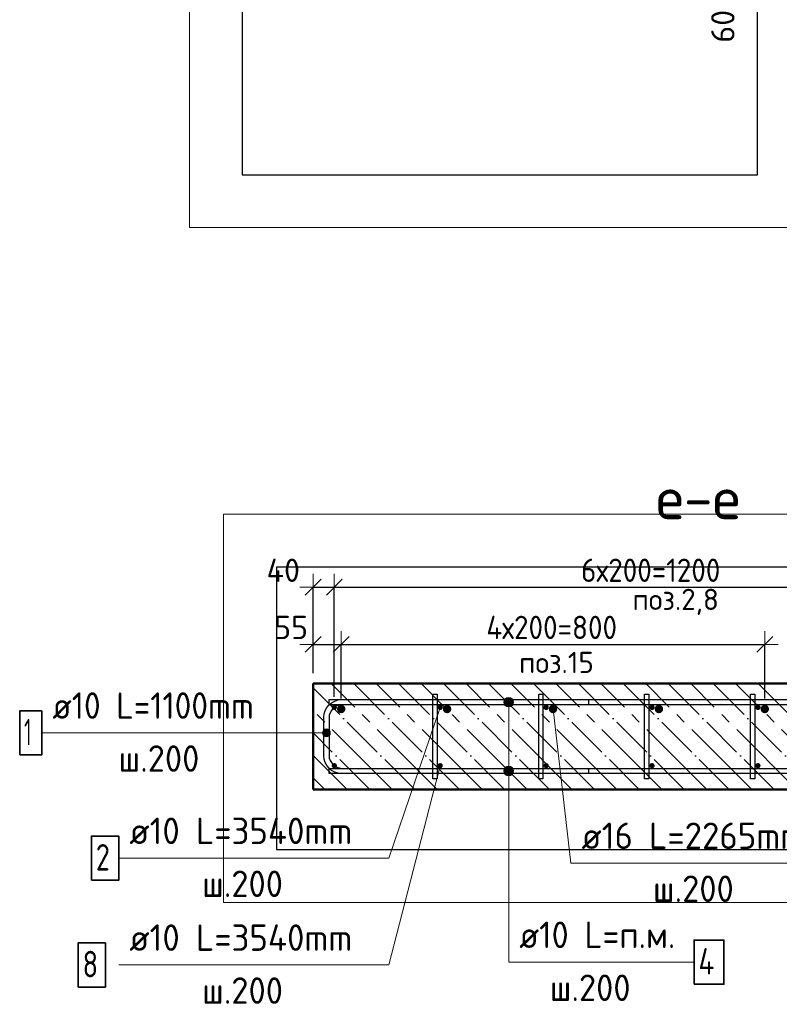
# Model space of a CAD drawing. Header units: millimetres. Extents: x -19950 to 69837, y -2757 to 40090.
# Tile 30 of 136: x -7093 to -5659, y 4881 to 6740. Entities that reach past the tile are written whole.
import ezdxf

# ---------------------------------------------------------------- set-up
doc = ezdxf.new("R2010")
doc.units = ezdxf.units.MM
doc.header["$PDMODE"] = 65
doc.linetypes.add('______11', pattern=[100, 80, -10, 0, -10])
doc.linetypes.add('______5', pattern=[220, 160, -20, 20, -20])
for name, color, linetype, lineweight in [('Standard', 7, 'Continuous', 25), ('Арм.стержн. Арматура края', 96, 'Continuous', 35), ('Арм.стержн. вертикальными 1', 22, 'Continuous', 35), ('Арм.стержн.горизонт. 1', 180, 'Continuous', 35), ('Размерная линия_ общее', 7, 'Continuous', 13)]:
    doc.layers.add(name, color=color, linetype=linetype, lineweight=lineweight)
doc.layers.add('Арм.стержн. вертикальными 2', color=7, linetype='Continuous', lineweight=35, true_color=0x006e00)
doc.layers.add('Арм.стержн.Стяжки', color=7, linetype='Continuous', lineweight=35, true_color=0x501e0f)
doc.styles.add('ISOCPEUR', font='ISOCPEUR')
doc.dimstyles.new('DIMSTYLE_5', dxfattribs={"dimtxt": 44, "dimasz": 50, "dimexe": 0, "dimexo": 0, "dimgap": 22, "dimtad": 2, "dimdec": 0, "dimrnd": 5, "dimzin": 12, "dimdsep": 46, "dimtxsty": 'ISOCPEUR', "dimblk1": 'ALL_ML_STRICH', "dimblk2": 'ALL_ML_STRICH', "dimsah": 1, "dimcen": 0, "dimclrd": 7, "dimclre": 256, "dimclrt": 7, "dimadec": 0, "dimazin": 0, "dimtfac": 1, "dimtdec": 0, "dimtix": 1, "dimtmove": 2, "dimatfit": 3, "dimfxl": 0, "dimtvp": 1.2, "dimtzin": 0, "dimlwd": 0, "dimlwe": -3, "dimarcsym": 0})
doc.dimstyles.new('DIMSTYLE_7', dxfattribs={"dimtxt": 44, "dimasz": 50, "dimexe": 0, "dimexo": 0, "dimgap": 22, "dimtad": 2, "dimdec": 0, "dimrnd": 5, "dimzin": 12, "dimdsep": 46, "dimtxsty": 'ISOCPEUR', "dimblk1": 'ALL_ML_STRICH', "dimblk2": 'ALL_ML_STRICH', "dimsah": 1, "dimcen": 0, "dimclrd": 7, "dimclre": 256, "dimclrt": 7, "dimadec": 0, "dimazin": 0, "dimtfac": 1, "dimtdec": 0, "dimtix": 1, "dimtmove": 2, "dimatfit": 3, "dimfxl": 0, "dimtzin": 0, "dimlwd": 0, "dimlwe": -3, "dimarcsym": 0})

# ---------------------------------------------------------------- blocks, each defined once
blk = doc.blocks.new('ALL_ML_STRICH')
at = {"color": 0, "linetype": 'ByBlock', "lineweight": -2}
for p, q in [((0, -0.5), (0, 0.5)), ((-1, 0), (0.5, 0)), ((-0.3, -0.3), (0.3, 0.3))]:
    blk.add_line(p, q, dxfattribs=at)
blk = doc.blocks.new('*D71')
at = {"layer": 'DEFPOINTS', "color": 7, "linetype": 'Continuous', "lineweight": 13, "transparency": 33554687}
for p in [(-6538.9, 5668.5), (-6538.9, 5486.5), (-6498.9, 5441.5)]:
    blk.add_point(p, dxfattribs=at)
at = {"layer": 'Размерная линия_ общее', "color": 253, "linetype": 'Continuous', "lineweight": -2, "true_color": 0xa0a0a0, "transparency": 33554687}
for p, q in [((-6538.9, 5506.5), (-6538.9, 5668.5)), ((-6498.9, 5461.5), (-6498.9, 5668.5))]:
    blk.add_line(p, q, dxfattribs=at)
at = {"layer": 'Размерная линия_ общее', "color": 7, "linetype": 'Continuous', "lineweight": -2, "transparency": 33554687}
blk.add_line((-6538.9, 5668.5), (-6498.9, 5668.5), dxfattribs=at)
at = {"layer": 'Размерная линия_ общее', "color": 7, "linetype": 'Continuous', "lineweight": 13, "transparency": 33554687, "xscale": 50, "yscale": 50, "zscale": 50, "rotation": 180}
blk.add_blockref('ALL_ML_STRICH', (-6538.9, 5668.5), dxfattribs=at)
at = {"layer": 'Размерная линия_ общее', "color": 7, "linetype": 'Continuous', "lineweight": 13, "transparency": 33554687, "xscale": 50, "yscale": 50, "zscale": 50}
blk.add_blockref('ALL_ML_STRICH', (-6498.9, 5668.5), dxfattribs=at)
at = {"layer": 'Размерная линия_ общее', "color": 7, "linetype": 'Continuous', "lineweight": 13, "transparency": 33554687, "insert": (-6595.3, 5700.5), "char_height": 44, "width": 88, "attachment_point": 5, "style": 'ISOCPEUR'}
blk.add_mtext('\\A1;{40}', dxfattribs=at)
blk = doc.blocks.new('*D72')
at = {"layer": 'DEFPOINTS', "color": 7, "linetype": 'Continuous', "lineweight": 13, "transparency": 33554687}
for p in [(-6498.9, 5668.5), (-6498.9, 5441.5), (-5298.9, 5441.5)]:
    blk.add_point(p, dxfattribs=at)
at = {"layer": 'Размерная линия_ общее', "color": 253, "linetype": 'Continuous', "lineweight": -2, "true_color": 0xa0a0a0, "transparency": 33554687}
for p, q in [((-6498.9, 5461.5), (-6498.9, 5668.5)), ((-5298.9, 5461.5), (-5298.9, 5668.5))]:
    blk.add_line(p, q, dxfattribs=at)
at = {"layer": 'Размерная линия_ общее', "color": 7, "linetype": 'Continuous', "lineweight": -2, "transparency": 33554687}
blk.add_line((-6498.9, 5668.5), (-5298.9, 5668.5), dxfattribs=at)
at = {"layer": 'Размерная линия_ общее', "color": 7, "linetype": 'Continuous', "lineweight": 13, "transparency": 33554687, "xscale": 50, "yscale": 50, "zscale": 50, "rotation": 180}
blk.add_blockref('ALL_ML_STRICH', (-6498.9, 5668.5), dxfattribs=at)
at = {"layer": 'Размерная линия_ общее', "color": 7, "linetype": 'Continuous', "lineweight": 13, "transparency": 33554687, "xscale": 50, "yscale": 50, "zscale": 50}
blk.add_blockref('ALL_ML_STRICH', (-5298.9, 5668.5), dxfattribs=at)
at = {"layer": 'Размерная линия_ общее', "color": 7, "linetype": 'Continuous', "lineweight": 13, "transparency": 33554687, "insert": (-6032.9, 5722.5), "char_height": 44, "width": 2.2, "attachment_point": 1, "line_spacing_factor": 0.60241, "style": 'ISOCPEUR'}
blk.add_mtext('\\W0.91;6х200=1200', dxfattribs=at)
blk = doc.blocks.new('*D251')
at = {"layer": 'DEFPOINTS', "color": 7, "linetype": 'Continuous', "lineweight": 13, "transparency": 33554687}
for p in [(-5933.4, 6852.6), (-5952.5, 6792.6), (-5728.4, 6792.6)]:
    blk.add_point(p, dxfattribs=at)
at = {"layer": 'Размерная линия_ общее', "color": 253, "linetype": 'Continuous', "lineweight": -2, "true_color": 0xa0a0a0, "transparency": 33554687}
for p, q in [((-5913.4, 6852.6), (-5728.4, 6852.6)), ((-5932.5, 6792.6), (-5728.4, 6792.6))]:
    blk.add_line(p, q, dxfattribs=at)
at = {"layer": 'Размерная линия_ общее', "color": 7, "linetype": 'Continuous', "lineweight": -2, "transparency": 33554687}
blk.add_line((-5728.4, 6792.6), (-5728.4, 6852.6), dxfattribs=at)
at = {"layer": 'Размерная линия_ общее', "color": 7, "linetype": 'Continuous', "lineweight": 13, "transparency": 33554687, "xscale": 50, "yscale": 50, "zscale": 50}
for p, rotation in [((-5728.4, 6852.6), 90), ((-5728.4, 6792.6), 270)]:
    blk.add_blockref('ALL_ML_STRICH', p, dxfattribs=dict(at, rotation=rotation))
at = {"layer": 'Размерная линия_ общее', "color": 7, "linetype": 'Continuous', "lineweight": 13, "transparency": 33554687, "insert": (-5765.2, 6727.6), "char_height": 44, "width": 88, "attachment_point": 5, "rotation": 90, "style": 'ISOCPEUR'}
blk.add_mtext('\\A1;{60}', dxfattribs=at)
blk = doc.blocks.new('*D495')
at = {"layer": 'DEFPOINTS', "color": 7, "linetype": 'Continuous', "lineweight": 13, "transparency": 33554687}
for p in [(-6538.9, 5560.6), (-6538.9, 5486.5), (-6485.9, 5438.5)]:
    blk.add_point(p, dxfattribs=at)
at = {"layer": 'Размерная линия_ общее', "color": 253, "linetype": 'Continuous', "lineweight": -2, "true_color": 0xa0a0a0, "transparency": 33554687}
for p, q in [((-6538.9, 5506.5), (-6538.9, 5560.6)), ((-6485.9, 5458.5), (-6485.9, 5560.6))]:
    blk.add_line(p, q, dxfattribs=at)
at = {"layer": 'Размерная линия_ общее', "color": 7, "linetype": 'Continuous', "lineweight": -2, "transparency": 33554687}
blk.add_line((-6538.9, 5560.6), (-6485.9, 5560.6), dxfattribs=at)
at = {"layer": 'Размерная линия_ общее', "color": 7, "linetype": 'Continuous', "lineweight": 13, "transparency": 33554687, "xscale": 50, "yscale": 50, "zscale": 50, "rotation": 180}
blk.add_blockref('ALL_ML_STRICH', (-6538.9, 5560.6), dxfattribs=at)
at = {"layer": 'Размерная линия_ общее', "color": 7, "linetype": 'Continuous', "lineweight": 13, "transparency": 33554687, "xscale": 50, "yscale": 50, "zscale": 50}
blk.add_blockref('ALL_ML_STRICH', (-6485.9, 5560.6), dxfattribs=at)
at = {"layer": 'Размерная линия_ общее', "color": 7, "linetype": 'Continuous', "lineweight": 13, "transparency": 33554687, "insert": (-6580.5, 5592.5), "char_height": 44, "width": 88, "attachment_point": 5, "style": 'ISOCPEUR'}
blk.add_mtext('\\A1;{55}', dxfattribs=at)
blk = doc.blocks.new('*D496')
at = {"layer": 'DEFPOINTS', "color": 7, "linetype": 'Continuous', "lineweight": 13, "transparency": 33554687}
for p in [(-6485.9, 5560.6), (-6485.9, 5438.5), (-5685.9, 5438.5)]:
    blk.add_point(p, dxfattribs=at)
at = {"layer": 'Размерная линия_ общее', "color": 253, "linetype": 'Continuous', "lineweight": -2, "true_color": 0xa0a0a0, "transparency": 33554687}
for p, q in [((-6485.9, 5458.5), (-6485.9, 5560.6)), ((-5685.9, 5458.5), (-5685.9, 5560.6))]:
    blk.add_line(p, q, dxfattribs=at)
at = {"layer": 'Размерная линия_ общее', "color": 7, "linetype": 'Continuous', "lineweight": -2, "transparency": 33554687}
blk.add_line((-6485.9, 5560.6), (-5685.9, 5560.6), dxfattribs=at)
at = {"layer": 'Размерная линия_ общее', "color": 7, "linetype": 'Continuous', "lineweight": 13, "transparency": 33554687, "xscale": 50, "yscale": 50, "zscale": 50, "rotation": 180}
blk.add_blockref('ALL_ML_STRICH', (-6485.9, 5560.6), dxfattribs=at)
at = {"layer": 'Размерная линия_ общее', "color": 7, "linetype": 'Continuous', "lineweight": 13, "transparency": 33554687, "xscale": 50, "yscale": 50, "zscale": 50}
blk.add_blockref('ALL_ML_STRICH', (-5685.9, 5560.6), dxfattribs=at)
at = {"layer": 'Размерная линия_ общее', "color": 7, "linetype": 'Continuous', "lineweight": 13, "transparency": 33554687, "insert": (-6211.9, 5614.6), "char_height": 44, "width": 2.2, "attachment_point": 1, "line_spacing_factor": 0.60241, "style": 'ISOCPEUR'}
blk.add_mtext('\\W0.91;4х200=800', dxfattribs=at)

msp = doc.modelspace()

# ---------------------------------------------------------------- hatches: boundary and pattern name
at = {"layer": 'Арм.стержн. Арматура края', "linetype": 'Continuous', "lineweight": 13, "transparency": 33554687}
for points in [[(-6520.4, 5389.6), (-6520.4, 5397.1), (-6521.4, 5393.4)], [(-6520.4, 5397.1), (-6517.7, 5386.9), (-6517.7, 5399.8)], [(-6520.4, 5397.1), (-6520.4, 5389.6), (-6517.7, 5386.9)], [(-6517.7, 5399.8), (-6513.9, 5385.9), (-6513.9, 5400.9)], [(-6517.7, 5399.8), (-6517.7, 5386.9), (-6513.9, 5385.9)], [(-6513.9, 5400.9), (-6513.9, 5385.9), (-6510.2, 5386.9)], [(-6513.9, 5400.9), (-6510.2, 5386.9), (-6510.2, 5399.8)], [(-6510.2, 5399.8), (-6510.2, 5386.9), (-6507.5, 5389.6)], [(-6510.2, 5399.8), (-6507.5, 5389.6), (-6507.5, 5397.1)], [(-6507.5, 5397.1), (-6507.5, 5389.6), (-6506.4, 5393.4)]]:
    msp.add_hatch(color=7, dxfattribs=at).paths.add_polyline_path(points)
at = {"layer": 'Арм.стержн. вертикальными 1', "linetype": 'Continuous', "lineweight": 50, "transparency": 33554687}
for points in [[(-6498.9, 5436.5), (-6497, 5436.9), (-6495.4, 5438), (-6494.3, 5439.6), (-6493.9, 5441.5), (-6494.3, 5443.4), (-6495.4, 5445.1), (-6497, 5446.1), (-6498.9, 5446.5), (-6500.8, 5446.1), (-6502.4, 5445.1), (-6503.5, 5443.4), (-6503.9, 5441.5), (-6503.5, 5439.6), (-6502.4, 5438), (-6500.8, 5436.9)], [(-6298.9, 5436.5), (-6297, 5436.9), (-6295.4, 5438), (-6294.3, 5439.6), (-6293.9, 5441.5), (-6294.3, 5443.4), (-6295.4, 5445.1), (-6297, 5446.1), (-6298.9, 5446.5), (-6300.8, 5446.1), (-6302.4, 5445.1), (-6303.5, 5443.4), (-6303.9, 5441.5), (-6303.5, 5439.6), (-6302.4, 5438), (-6300.8, 5436.9)], [(-6098.9, 5436.5), (-6097, 5436.9), (-6095.4, 5438), (-6094.3, 5439.6), (-6093.9, 5441.5), (-6094.3, 5443.4), (-6095.4, 5445.1), (-6097, 5446.1), (-6098.9, 5446.5), (-6100.8, 5446.1), (-6102.4, 5445.1), (-6103.5, 5443.4), (-6103.9, 5441.5), (-6103.5, 5439.6), (-6102.4, 5438), (-6100.8, 5436.9)], [(-5898.9, 5436.5), (-5897, 5436.9), (-5895.4, 5438), (-5894.3, 5439.6), (-5893.9, 5441.5), (-5894.3, 5443.4), (-5895.4, 5445.1), (-5897, 5446.1), (-5898.9, 5446.5), (-5900.8, 5446.1), (-5902.4, 5445.1), (-5903.5, 5443.4), (-5903.9, 5441.5), (-5903.5, 5439.6), (-5902.4, 5438), (-5900.8, 5436.9)], [(-5698.9, 5436.5), (-5697, 5436.9), (-5695.4, 5438), (-5694.3, 5439.6), (-5693.9, 5441.5), (-5694.3, 5443.4), (-5695.4, 5445.1), (-5697, 5446.1), (-5698.9, 5446.5), (-5700.8, 5446.1), (-5702.4, 5445.1), (-5703.5, 5443.4), (-5703.9, 5441.5), (-5703.5, 5439.6), (-5702.4, 5438), (-5700.8, 5436.9)], [(-6498.9, 5326.5), (-6497, 5326.9), (-6495.4, 5328), (-6494.3, 5329.6), (-6493.9, 5331.5), (-6494.3, 5333.4), (-6495.4, 5335.1), (-6497, 5336.1), (-6498.9, 5336.5), (-6500.8, 5336.1), (-6502.4, 5335.1), (-6503.5, 5333.4), (-6503.9, 5331.5), (-6503.5, 5329.6), (-6502.4, 5328), (-6500.8, 5326.9)], [(-6298.9, 5326.5), (-6297, 5326.9), (-6295.4, 5328), (-6294.3, 5329.6), (-6293.9, 5331.5), (-6294.3, 5333.4), (-6295.4, 5335.1), (-6297, 5336.1), (-6298.9, 5336.5), (-6300.8, 5336.1), (-6302.4, 5335.1), (-6303.5, 5333.4), (-6303.9, 5331.5), (-6303.5, 5329.6), (-6302.4, 5328), (-6300.8, 5326.9)], [(-6098.9, 5326.5), (-6097, 5326.9), (-6095.4, 5328), (-6094.3, 5329.6), (-6093.9, 5331.5), (-6094.3, 5333.4), (-6095.4, 5335.1), (-6097, 5336.1), (-6098.9, 5336.5), (-6100.8, 5336.1), (-6102.4, 5335.1), (-6103.5, 5333.4), (-6103.9, 5331.5), (-6103.5, 5329.6), (-6102.4, 5328), (-6100.8, 5326.9)], [(-5898.9, 5326.5), (-5897, 5326.9), (-5895.4, 5328), (-5894.3, 5329.6), (-5893.9, 5331.5), (-5894.3, 5333.4), (-5895.4, 5335.1), (-5897, 5336.1), (-5898.9, 5336.5), (-5900.8, 5336.1), (-5902.4, 5335.1), (-5903.5, 5333.4), (-5903.9, 5331.5), (-5903.5, 5329.6), (-5902.4, 5328), (-5900.8, 5326.9)], [(-5698.9, 5326.5), (-5697, 5326.9), (-5695.4, 5328), (-5694.3, 5329.6), (-5693.9, 5331.5), (-5694.3, 5333.4), (-5695.4, 5335.1), (-5697, 5336.1), (-5698.9, 5336.5), (-5700.8, 5336.1), (-5702.4, 5335.1), (-5703.5, 5333.4), (-5703.9, 5331.5), (-5703.5, 5329.6), (-5702.4, 5328), (-5700.8, 5326.9)]]:
    msp.add_hatch(color=4, dxfattribs=at).paths.add_polyline_path(points)
at = {"layer": 'Арм.стержн. вертикальными 2', "linetype": 'Continuous', "lineweight": 50, "transparency": 33554687}
for points in [[(-6485.9, 5430.5), (-6482.9, 5431.1), (-6480.3, 5432.9), (-6478.5, 5435.5), (-6477.9, 5438.5), (-6478.5, 5441.6), (-6480.3, 5444.2), (-6482.9, 5445.9), (-6485.9, 5446.5), (-6489, 5445.9), (-6491.6, 5444.2), (-6493.3, 5441.6), (-6493.9, 5438.5), (-6493.3, 5435.5), (-6491.6, 5432.9), (-6489, 5431.1)], [(-6285.9, 5430.5), (-6282.9, 5431.1), (-6280.3, 5432.9), (-6278.5, 5435.5), (-6277.9, 5438.5), (-6278.5, 5441.6), (-6280.3, 5444.2), (-6282.9, 5445.9), (-6285.9, 5446.5), (-6289, 5445.9), (-6291.6, 5444.2), (-6293.3, 5441.6), (-6293.9, 5438.5), (-6293.3, 5435.5), (-6291.6, 5432.9), (-6289, 5431.1)], [(-6085.9, 5430.5), (-6082.9, 5431.1), (-6080.3, 5432.9), (-6078.5, 5435.5), (-6077.9, 5438.5), (-6078.5, 5441.6), (-6080.3, 5444.2), (-6082.9, 5445.9), (-6085.9, 5446.5), (-6089, 5445.9), (-6091.6, 5444.2), (-6093.3, 5441.6), (-6093.9, 5438.5), (-6093.3, 5435.5), (-6091.6, 5432.9), (-6089, 5431.1)], [(-5885.9, 5430.5), (-5882.9, 5431.1), (-5880.3, 5432.9), (-5878.5, 5435.5), (-5877.9, 5438.5), (-5878.5, 5441.6), (-5880.3, 5444.2), (-5882.9, 5445.9), (-5885.9, 5446.5), (-5889, 5445.9), (-5891.6, 5444.2), (-5893.3, 5441.6), (-5893.9, 5438.5), (-5893.3, 5435.5), (-5891.6, 5432.9), (-5889, 5431.1)], [(-5685.9, 5430.5), (-5682.9, 5431.1), (-5680.3, 5432.9), (-5678.5, 5435.5), (-5677.9, 5438.5), (-5678.5, 5441.6), (-5680.3, 5444.2), (-5682.9, 5445.9), (-5685.9, 5446.5), (-5689, 5445.9), (-5691.6, 5444.2), (-5693.3, 5441.6), (-5693.9, 5438.5), (-5693.3, 5435.5), (-5691.6, 5432.9), (-5689, 5431.1)]]:
    msp.add_hatch(color=7, dxfattribs=at).paths.add_polyline_path(points)
at = {"layer": 'Арм.стержн.горизонт. 1', "linetype": 'Continuous', "lineweight": 13, "transparency": 33554687}
for points in [[(-6178.6, 5451.5), (-6160.6, 5451.5), (-6161.9, 5456)], [(-6178.6, 5451.5), (-6161.9, 5456), (-6177.4, 5456)], [(-6178.6, 5451.5), (-6160.6, 5451.5), (-6161.9, 5456)], [(-6178.6, 5451.5), (-6161.9, 5456), (-6177.4, 5456)], [(-6178.6, 5451.5), (-6160.6, 5451.5), (-6161.9, 5456)], [(-6178.6, 5451.5), (-6161.9, 5456), (-6177.4, 5456)], [(-6178.6, 5451.5), (-6160.6, 5451.5), (-6161.9, 5456)], [(-6178.6, 5451.5), (-6161.9, 5456), (-6177.4, 5456)], [(-6177.4, 5447), (-6160.6, 5451.5), (-6178.6, 5451.5)], [(-6177.4, 5447), (-6160.6, 5451.5), (-6178.6, 5451.5)], [(-6177.4, 5447), (-6160.6, 5451.5), (-6178.6, 5451.5)], [(-6177.4, 5447), (-6160.6, 5451.5), (-6178.6, 5451.5)], [(-6177.4, 5456), (-6161.9, 5456), (-6165.1, 5459.3)], [(-6177.4, 5456), (-6165.1, 5459.3), (-6174.1, 5459.3)], [(-6177.4, 5456), (-6161.9, 5456), (-6165.1, 5459.3)], [(-6177.4, 5456), (-6165.1, 5459.3), (-6174.1, 5459.3)], [(-6177.4, 5456), (-6161.9, 5456), (-6165.1, 5459.3)], [(-6177.4, 5456), (-6165.1, 5459.3), (-6174.1, 5459.3)], [(-6177.4, 5456), (-6161.9, 5456), (-6165.1, 5459.3)], [(-6177.4, 5456), (-6165.1, 5459.3), (-6174.1, 5459.3)], [(-6177.4, 5447), (-6161.9, 5447), (-6160.6, 5451.5)], [(-6177.4, 5447), (-6161.9, 5447), (-6160.6, 5451.5)], [(-6177.4, 5447), (-6161.9, 5447), (-6160.6, 5451.5)], [(-6177.4, 5447), (-6161.9, 5447), (-6160.6, 5451.5)], [(-6174.1, 5459.3), (-6165.1, 5459.3), (-6169.6, 5460.5)], [(-6174.1, 5459.3), (-6165.1, 5459.3), (-6169.6, 5460.5)], [(-6174.1, 5459.3), (-6165.1, 5459.3), (-6169.6, 5460.5)], [(-6174.1, 5459.3), (-6165.1, 5459.3), (-6169.6, 5460.5)], [(-6174.1, 5443.8), (-6161.9, 5447), (-6177.4, 5447)], [(-6174.1, 5443.8), (-6161.9, 5447), (-6177.4, 5447)], [(-6174.1, 5443.8), (-6161.9, 5447), (-6177.4, 5447)], [(-6174.1, 5443.8), (-6161.9, 5447), (-6177.4, 5447)], [(-6174.1, 5443.8), (-6165.1, 5443.8), (-6161.9, 5447)], [(-6174.1, 5443.8), (-6165.1, 5443.8), (-6161.9, 5447)], [(-6174.1, 5443.8), (-6165.1, 5443.8), (-6161.9, 5447)], [(-6174.1, 5443.8), (-6165.1, 5443.8), (-6161.9, 5447)], [(-6165.1, 5443.8), (-6174.1, 5443.8), (-6169.6, 5442.5)], [(-6165.1, 5443.8), (-6174.1, 5443.8), (-6169.6, 5442.5)], [(-6165.1, 5443.8), (-6174.1, 5443.8), (-6169.6, 5442.5)], [(-6165.1, 5443.8), (-6174.1, 5443.8), (-6169.6, 5442.5)], [(-6178.6, 5321.5), (-6160.6, 5321.5), (-6161.9, 5326)], [(-6178.6, 5321.5), (-6161.9, 5326), (-6177.4, 5326)], [(-6178.6, 5321.5), (-6160.6, 5321.5), (-6161.9, 5326)], [(-6178.6, 5321.5), (-6161.9, 5326), (-6177.4, 5326)], [(-6178.6, 5321.5), (-6160.6, 5321.5), (-6161.9, 5326)], [(-6178.6, 5321.5), (-6161.9, 5326), (-6177.4, 5326)], [(-6178.6, 5321.5), (-6160.6, 5321.5), (-6161.9, 5326)], [(-6178.6, 5321.5), (-6161.9, 5326), (-6177.4, 5326)], [(-6177.4, 5317), (-6160.6, 5321.5), (-6178.6, 5321.5)], [(-6177.4, 5317), (-6160.6, 5321.5), (-6178.6, 5321.5)], [(-6177.4, 5317), (-6160.6, 5321.5), (-6178.6, 5321.5)], [(-6177.4, 5317), (-6160.6, 5321.5), (-6178.6, 5321.5)], [(-6177.4, 5326), (-6161.9, 5326), (-6165.1, 5329.3)], [(-6177.4, 5326), (-6165.1, 5329.3), (-6174.1, 5329.3)], [(-6177.4, 5326), (-6161.9, 5326), (-6165.1, 5329.3)], [(-6177.4, 5326), (-6165.1, 5329.3), (-6174.1, 5329.3)], [(-6177.4, 5326), (-6161.9, 5326), (-6165.1, 5329.3)], [(-6177.4, 5326), (-6165.1, 5329.3), (-6174.1, 5329.3)], [(-6177.4, 5326), (-6161.9, 5326), (-6165.1, 5329.3)], [(-6177.4, 5326), (-6165.1, 5329.3), (-6174.1, 5329.3)], [(-6177.4, 5317), (-6161.9, 5317), (-6160.6, 5321.5)], [(-6177.4, 5317), (-6161.9, 5317), (-6160.6, 5321.5)], [(-6177.4, 5317), (-6161.9, 5317), (-6160.6, 5321.5)], [(-6177.4, 5317), (-6161.9, 5317), (-6160.6, 5321.5)], [(-6174.1, 5313.8), (-6161.9, 5317), (-6177.4, 5317)], [(-6174.1, 5313.8), (-6161.9, 5317), (-6177.4, 5317)], [(-6174.1, 5313.8), (-6161.9, 5317), (-6177.4, 5317)], [(-6174.1, 5313.8), (-6161.9, 5317), (-6177.4, 5317)], [(-6174.1, 5329.3), (-6165.1, 5329.3), (-6169.6, 5330.5)], [(-6174.1, 5329.3), (-6165.1, 5329.3), (-6169.6, 5330.5)], [(-6174.1, 5329.3), (-6165.1, 5329.3), (-6169.6, 5330.5)], [(-6174.1, 5329.3), (-6165.1, 5329.3), (-6169.6, 5330.5)], [(-6174.1, 5313.8), (-6165.1, 5313.8), (-6161.9, 5317)], [(-6174.1, 5313.8), (-6165.1, 5313.8), (-6161.9, 5317)], [(-6174.1, 5313.8), (-6165.1, 5313.8), (-6161.9, 5317)], [(-6174.1, 5313.8), (-6165.1, 5313.8), (-6161.9, 5317)], [(-6165.1, 5313.8), (-6174.1, 5313.8), (-6169.6, 5312.5)], [(-6165.1, 5313.8), (-6174.1, 5313.8), (-6169.6, 5312.5)], [(-6165.1, 5313.8), (-6174.1, 5313.8), (-6169.6, 5312.5)], [(-6165.1, 5313.8), (-6174.1, 5313.8), (-6169.6, 5312.5)]]:
    msp.add_hatch(color=7, dxfattribs=at).paths.add_polyline_path(points)

# ---------------------------------------------------------------- linework, layer by layer
at = {"layer": 'Standard', "color": 52, "linetype": 'Continuous', "lineweight": -3, "transparency": 33554687}
for p, q in [((-6672.6, 10185.5), (-6672.6, 6447.4)), ((-6672.6, 10185.5), (-6672.6, 6447.4)), ((-5699.7, 6447.4), (-5699.7, 10185.5)), ((-5699.7, 6447.4), (-5699.7, 10185.5)), ((-6672.6, 6447.4), (-5699.7, 6447.4)), ((-6672.6, 6447.4), (-5699.7, 6447.4)), ((-6608, 5706.6), (-6608, 5173.2)), ((-4789.4, 5706.6), (-6608, 5706.6)), ((-6608, 5706.6), (-6608, 5173.2)), ((-4789.4, 5706.6), (-6608, 5706.6)), ((-6608, 5173.2), (-4789.4, 5173.2)), ((-6608, 5173.2), (-4789.4, 5173.2))]:
    msp.add_line(p, q, dxfattribs=at)
at = {"layer": 'Standard', "color": 7, "linetype": 'Continuous', "lineweight": 50, "transparency": 33554687}
for p, q in [((-5088.9, 5486.5), (-6538.9, 5486.5)), ((-6538.9, 5486.5), (-6538.9, 5286.5)), ((-6538.9, 5286.5), (-5088.9, 5286.5))]:
    msp.add_line(p, q, dxfattribs=at)
at = {"layer": 'Standard', "color": 7, "linetype": '______5', "lineweight": -3, "transparency": 33554687}
for p, q in [((-6304.7, 5286.5), (-6504.7, 5486.5)), ((-6219.9, 5286.5), (-6419.9, 5486.5)), ((-6135, 5286.5), (-6335, 5486.5)), ((-6050.1, 5286.5), (-6250.1, 5486.5)), ((-5965.3, 5286.5), (-6165.3, 5486.5)), ((-5880.4, 5286.5), (-6080.4, 5486.5)), ((-5795.6, 5286.5), (-5995.6, 5486.5)), ((-5710.7, 5286.5), (-5910.7, 5486.5)), ((-5625.9, 5286.5), (-5825.9, 5486.5)), ((-5541, 5286.5), (-5741, 5486.5)), ((-6389.6, 5286.5), (-6538.9, 5435.9)), ((-6474.4, 5286.5), (-6538.9, 5351))]:
    msp.add_line(p, q, dxfattribs=at)
at = {"layer": 'Standard', "color": 7, "linetype": '______11', "lineweight": -3, "transparency": 33554687}
for p, q in [((-6262.3, 5286.5), (-6462.3, 5486.5)), ((-6177.4, 5286.5), (-6377.4, 5486.5)), ((-6092.6, 5286.5), (-6292.6, 5486.5)), ((-6007.7, 5286.5), (-6207.7, 5486.5)), ((-5922.9, 5286.5), (-6122.9, 5486.5)), ((-5838, 5286.5), (-6038, 5486.5)), ((-5753.2, 5286.5), (-5953.2, 5486.5)), ((-5668.3, 5286.5), (-5868.3, 5486.5)), ((-5583.5, 5286.5), (-5783.5, 5486.5)), ((-5498.6, 5286.5), (-5698.6, 5486.5)), ((-6347.1, 5286.5), (-6538.9, 5478.3)), ((-6432, 5286.5), (-6538.9, 5393.5)), ((-6516.8, 5286.5), (-6538.9, 5308.6))]:
    msp.add_line(p, q, dxfattribs=at)
at = {"layer": 'Standard', "color": 7, "linetype": 'Continuous', "lineweight": 13, "transparency": 33554687}
for points in [[(-6772.6, 6347.4), (-5599.7, 6347.4), (-5599.7, 10285.5), (-6772.6, 10285.5), (-6772.6, 6347.4)], [(-6708, 5806.6), (-6708, 5073.2), (-4689.4, 5073.2), (-4689.4, 5806.6), (-6708, 5806.6)]]:
    msp.add_lwpolyline(points, dxfattribs=at)
at = {"layer": 'Арм.стержн. Арматура края', "color": 7, "linetype": 'Continuous', "lineweight": 13, "transparency": 33554687}
for p, q in [((-7051.4, 5393.4), (-6566.4, 5393.4)), ((-6566.4, 5393.4), (-6513.9, 5393.4)), ((-6521.4, 5393.4), (-6521.4, 5393.4)), ((-6513.9, 5400.9), (-6513.9, 5400.9)), ((-6506.4, 5393.4), (-6506.4, 5393.4)), ((-6513.9, 5385.9), (-6513.9, 5385.9))]:
    msp.add_line(p, q, dxfattribs=at)
at = {"layer": 'Арм.стержн. Арматура края', "color": 4, "linetype": 'Continuous', "lineweight": 25, "transparency": 33554687}
msp.add_lwpolyline([(-6018.9, 5316.5), (-6485.6, 5316.5), (-6491.7, 5317.4), (-6498, 5319.5), (-6503.9, 5322.7), (-6508.7, 5326.8), (-6512.7, 5331.6), (-6516, 5337.4), (-6518.1, 5343.8), (-6518.9, 5349.9), (-6518.9, 5423.2), (-6518.1, 5429.3), (-6516, 5435.6), (-6512.7, 5441.5), (-6508.7, 5446.3), (-6503.9, 5450.3), (-6498, 5453.6), (-6491.7, 5455.7), (-6485.6, 5456.5), (-6018.9, 5456.5), (-6018.9, 5446.5), (-6484.9, 5446.5), (-6489.4, 5445.9), (-6494, 5444.4), (-6498.2, 5442), (-6501.6, 5439.2), (-6504.4, 5435.8), (-6506.8, 5431.6), (-6508.3, 5427), (-6508.9, 5422.5), (-6508.9, 5350.6), (-6508.3, 5346), (-6506.8, 5341.5), (-6504.4, 5337.3), (-6501.6, 5333.9), (-6498.2, 5331), (-6494, 5328.7), (-6489.4, 5327.2), (-6484.9, 5326.5), (-6018.9, 5326.5), (-6018.9, 5316.5)], dxfattribs=at)
msp.add_lwpolyline([(-6018.9, 5316.5), (-6485.6, 5316.5), (-6491.7, 5317.4), (-6498, 5319.5), (-6503.9, 5322.7), (-6508.7, 5326.8), (-6512.7, 5331.6), (-6516, 5337.4), (-6518.1, 5343.8), (-6518.9, 5349.9), (-6518.9, 5423.2), (-6518.1, 5429.3), (-6516, 5435.6), (-6512.7, 5441.5), (-6508.7, 5446.3), (-6503.9, 5450.3), (-6498, 5453.6), (-6491.7, 5455.7), (-6485.6, 5456.5), (-6018.9, 5456.5), (-6018.9, 5446.5), (-6484.9, 5446.5), (-6489.4, 5445.9), (-6494, 5444.4), (-6498.2, 5442), (-6501.6, 5439.2), (-6504.4, 5435.8), (-6506.8, 5431.6), (-6508.3, 5427), (-6508.9, 5422.5), (-6508.9, 5350.6), (-6508.3, 5346), (-6506.8, 5341.5), (-6504.4, 5337.3), (-6501.6, 5333.9), (-6498.2, 5331), (-6494, 5328.7), (-6489.4, 5327.2), (-6484.9, 5326.5), (-6018.9, 5326.5), (-6018.9, 5316.5)], dxfattribs=at)
msp.add_lwpolyline([(-6018.9, 5316.5), (-6485.6, 5316.5), (-6491.7, 5317.4), (-6498, 5319.5), (-6503.9, 5322.7), (-6508.7, 5326.8), (-6512.7, 5331.6), (-6516, 5337.4), (-6518.1, 5343.8), (-6518.9, 5349.9), (-6518.9, 5423.2), (-6518.1, 5429.3), (-6516, 5435.6), (-6512.7, 5441.5), (-6508.7, 5446.3), (-6503.9, 5450.3), (-6498, 5453.6), (-6491.7, 5455.7), (-6485.6, 5456.5), (-6018.9, 5456.5), (-6018.9, 5446.5), (-6484.9, 5446.5), (-6489.4, 5445.9), (-6494, 5444.4), (-6498.2, 5442), (-6501.6, 5439.2), (-6504.4, 5435.8), (-6506.8, 5431.6), (-6508.3, 5427), (-6508.9, 5422.5), (-6508.9, 5350.6), (-6508.3, 5346), (-6506.8, 5341.5), (-6504.4, 5337.3), (-6501.6, 5333.9), (-6498.2, 5331), (-6494, 5328.7), (-6489.4, 5327.2), (-6484.9, 5326.5), (-6018.9, 5326.5), (-6018.9, 5316.5)], dxfattribs=at)
at = {"layer": 'Арм.стержн. Арматура края', "color": 7, "linetype": 'Continuous', "lineweight": 35, "transparency": 33554687}
msp.add_lwpolyline([(-7093, 5351.7), (-7051.4, 5351.7), (-7051.4, 5435), (-7093, 5435), (-7093, 5351.7)], dxfattribs=at)
at = {"layer": 'Арм.стержн. Арматура края', "color": 7, "linetype": 'Continuous', "lineweight": 13, "transparency": 33554687}
msp.add_circle((-6513.9, 5393.4), 7.5, dxfattribs=at)
at = {"layer": 'Арм.стержн. вертикальными 1', "color": 7, "linetype": 'Continuous', "lineweight": 13, "transparency": 33554687}
for p, q in [((-6396, 5156.9), (-6298.9, 5441.5)), ((-6396, 4955.2), (-6298.9, 5331.5)), ((-6906, 5156.9), (-6396, 5156.9)), ((-6906, 4955.2), (-6396, 4955.2))]:
    msp.add_line(p, q, dxfattribs=at)
at = {"layer": 'Арм.стержн. вертикальными 1', "color": 7, "linetype": 'Continuous', "lineweight": 35, "transparency": 33554687}
for points in [[(-6957.6, 5115.2), (-6906, 5115.2), (-6906, 5198.5), (-6957.6, 5198.5), (-6957.6, 5115.2)], [(-6982.6, 4913.5), (-6931, 4913.5), (-6931, 4996.9), (-6982.6, 4996.9), (-6982.6, 4913.5)]]:
    msp.add_lwpolyline(points, dxfattribs=at)
at = {"layer": 'Арм.стержн. вертикальными 2', "color": 7, "linetype": 'Continuous', "lineweight": 13, "transparency": 33554687}
for q in [(-6085.9, 5438.5), (-5547.2, 5147.5)]:
    msp.add_line((-6052.2, 5147.5), q, dxfattribs=at)
at = {"layer": 'Арм.стержн.горизонт. 1', "color": 52, "linetype": 'Continuous', "lineweight": 50, "transparency": 33554687}
for p, q in [((-6538.9, 5486.5), (-6538.9, 5486.5)), ((-6538.9, 5286.5), (-6538.9, 5286.5))]:
    msp.add_line(p, q, dxfattribs=at)
at = {"layer": 'Арм.стержн.горизонт. 1', "color": 7, "linetype": 'Continuous', "lineweight": 13, "transparency": 33554687}
for p, q in [((-6178.6, 5451.5), (-6178.6, 5451.5)), ((-6178.6, 5451.5), (-6178.6, 5451.5)), ((-6178.6, 5451.5), (-6178.6, 5451.5)), ((-6178.6, 5451.5), (-6178.6, 5451.5)), ((-6169.6, 5460.5), (-6169.6, 5460.5)), ((-6169.6, 5460.5), (-6169.6, 5460.5)), ((-6169.6, 5460.5), (-6169.6, 5460.5)), ((-6169.6, 5460.5), (-6169.6, 5460.5)), ((-6169.6, 4960.6), (-6169.6, 5451.5)), ((-6169.6, 4960.6), (-6169.6, 5451.5)), ((-6169.6, 4960.6), (-6169.6, 5451.5)), ((-6169.6, 4960.6), (-6169.6, 5451.5)), ((-6160.6, 5451.5), (-6160.6, 5451.5)), ((-6160.6, 5451.5), (-6160.6, 5451.5)), ((-6160.6, 5451.5), (-6160.6, 5451.5)), ((-6160.6, 5451.5), (-6160.6, 5451.5)), ((-6169.6, 5442.5), (-6169.6, 5442.5)), ((-6169.6, 5442.5), (-6169.6, 5442.5)), ((-6169.6, 5442.5), (-6169.6, 5442.5)), ((-6169.6, 5442.5), (-6169.6, 5442.5)), ((-6178.6, 5321.5), (-6178.6, 5321.5)), ((-6178.6, 5321.5), (-6178.6, 5321.5)), ((-6178.6, 5321.5), (-6178.6, 5321.5)), ((-6178.6, 5321.5), (-6178.6, 5321.5)), ((-6169.6, 5330.5), (-6169.6, 5330.5)), ((-6169.6, 5330.5), (-6169.6, 5330.5)), ((-6169.6, 5330.5), (-6169.6, 5330.5)), ((-6169.6, 5330.5), (-6169.6, 5330.5)), ((-6169.6, 4960.6), (-6169.6, 5321.5)), ((-6169.6, 4960.6), (-6169.6, 5321.5)), ((-6169.6, 4960.6), (-6169.6, 5321.5)), ((-6169.6, 4960.6), (-6169.6, 5321.5)), ((-6160.6, 5321.5), (-6160.6, 5321.5)), ((-6160.6, 5321.5), (-6160.6, 5321.5)), ((-6160.6, 5321.5), (-6160.6, 5321.5)), ((-6160.6, 5321.5), (-6160.6, 5321.5)), ((-6169.6, 5312.5), (-6169.6, 5312.5)), ((-6169.6, 5312.5), (-6169.6, 5312.5)), ((-6169.6, 5312.5), (-6169.6, 5312.5)), ((-6169.6, 5312.5), (-6169.6, 5312.5)), ((-6169.6, 4960.6), (-5819.6, 4960.6))]:
    msp.add_line(p, q, dxfattribs=at)
at = {"layer": 'Арм.стержн.горизонт. 1', "color": 4, "linetype": 'Continuous', "lineweight": 25, "transparency": 33554687}
for points in [[(-6508.9, 5456.5), (-5118.9, 5456.5), (-5118.9, 5446.5), (-6508.9, 5446.5), (-6508.9, 5456.5)], [(-6508.9, 5456.5), (-5118.9, 5456.5), (-5118.9, 5446.5), (-6508.9, 5446.5), (-6508.9, 5456.5)], [(-6508.9, 5456.5), (-5118.9, 5456.5), (-5118.9, 5446.5), (-6508.9, 5446.5), (-6508.9, 5456.5)], [(-6508.9, 5456.5), (-5118.9, 5456.5), (-5118.9, 5446.5), (-6508.9, 5446.5), (-6508.9, 5456.5)], [(-6508.9, 5326.5), (-5118.9, 5326.5), (-5118.9, 5316.5), (-6508.9, 5316.5), (-6508.9, 5326.5)], [(-6508.9, 5326.5), (-5118.9, 5326.5), (-5118.9, 5316.5), (-6508.9, 5316.5), (-6508.9, 5326.5)], [(-6508.9, 5326.5), (-5118.9, 5326.5), (-5118.9, 5316.5), (-6508.9, 5316.5), (-6508.9, 5326.5)], [(-6508.9, 5326.5), (-5118.9, 5326.5), (-5118.9, 5316.5), (-6508.9, 5316.5), (-6508.9, 5326.5)]]:
    msp.add_lwpolyline(points, dxfattribs=at)
at = {"layer": 'Арм.стержн.горизонт. 1', "color": 7, "linetype": 'Continuous', "lineweight": 35, "transparency": 33554687}
msp.add_lwpolyline([(-5819.6, 4918.9), (-5763, 4918.9), (-5763, 5002.2), (-5819.6, 5002.2), (-5819.6, 4918.9)], dxfattribs=at)
at = {"layer": 'Арм.стержн.горизонт. 1', "color": 7, "linetype": 'Continuous', "lineweight": 13, "transparency": 33554687}
for centre in [(-6169.6, 5451.5), (-6169.6, 5451.5), (-6169.6, 5451.5), (-6169.6, 5451.5), (-6169.6, 5321.5), (-6169.6, 5321.5), (-6169.6, 5321.5), (-6169.6, 5321.5)]:
    msp.add_circle(centre, 9, dxfattribs=at)
at = {"layer": 'Арм.стержн.Стяжки', "color": 40, "linetype": 'Continuous', "lineweight": 25, "transparency": 33554687}
for points in [[(-6312.9, 5306.5), (-6312.9, 5466.5), (-6304.9, 5466.5), (-6304.9, 5306.5), (-6312.9, 5306.5)], [(-6112.9, 5306.5), (-6112.9, 5466.5), (-6104.9, 5466.5), (-6104.9, 5306.5), (-6112.9, 5306.5)], [(-5912.9, 5306.5), (-5912.9, 5466.5), (-5904.9, 5466.5), (-5904.9, 5306.5), (-5912.9, 5306.5)], [(-5712.9, 5306.5), (-5712.9, 5466.5), (-5704.9, 5466.5), (-5704.9, 5306.5), (-5712.9, 5306.5)]]:
    msp.add_lwpolyline(points, dxfattribs=at)

# ---------------------------------------------------------------- texts
at = {"layer": 'Standard', "color": 7, "linetype": 'Continuous', "lineweight": 13, "transparency": 33554687, "style": 'ISOCPEUR'}
for s, insert, char_height, width, attachment_point in [('\\A1;{\\fISOCPEUR|i0|b0;\\H80.000000;\\W1.000000;\\C7;е-е}\\P', (-5891.3, 5836.9), 80, 204.522, 4), ('\\A1;{\\fISOCPEUR|i0|b0;\\H40.000000;\\W1.000000;\\C7;поз.2,8}\\P', (-5935.9, 5616.2), 40, 183.07, 7), ('\\A1;{\\fISOCPEUR|i0|b0;\\H40.000000;\\W1.000000;\\C7;поз.15}\\P', (-6150, 5506.5), 40, 159.975, 7)]:
    msp.add_mtext(s, dxfattribs=dict(at, insert=insert, char_height=char_height, width=width, attachment_point=attachment_point))
at = {"layer": 'Арм.стержн. Арматура края', "color": 7, "linetype": 'Continuous', "lineweight": 25, "transparency": 33554687, "char_height": 50, "attachment_point": 7, "style": 'ISOCPEUR'}
for s, insert, width in [('\\W0.92;ø10 L=1100mm ', (-7031.4, 5420), 467.782), ('\\W0.56;1', (-7084.7, 5370), 38.889), ('\\W0.95;ш.200 ', (-6906.4, 5320), 218.666)]:
    msp.add_mtext(s, dxfattribs=dict(at, insert=insert, width=width))
at = {"layer": 'Арм.стержн. вертикальными 1', "color": 7, "linetype": 'Continuous', "lineweight": 25, "transparency": 33554687, "char_height": 50, "attachment_point": 7, "style": 'ISOCPEUR'}
for s, insert, width in [('\\W0.96;ø10 L=3540mm ', (-6886, 5183.5), 493.775), ('\\W0.78;2', (-6949.3, 5133.5), 54.401), ('\\W0.95;ш.200 ', (-6748.5, 5083.5), 218.666), ('\\W0.96;ø10 L=3540mm ', (-6886, 4981.9), 493.775), ('\\W0.78;8', (-6974.3, 4931.9), 54.401), ('\\W0.95;ш.200 ', (-6748.5, 4881.9), 218.666)]:
    msp.add_mtext(s, dxfattribs=dict(at, insert=insert, width=width))
at = {"layer": 'Арм.стержн. вертикальными 2', "color": 7, "linetype": 'Continuous', "lineweight": 25, "transparency": 33554687, "char_height": 50, "attachment_point": 7, "style": 'ISOCPEUR'}
for s, insert, width in [('\\W0.96;ø16 L=2265mm ', (-6032.2, 5174.2), 488.754), ('\\W0.95;ш.200 ', (-5897.2, 5074.2), 218.666)]:
    msp.add_mtext(s, dxfattribs=dict(at, insert=insert, width=width))
at = {"layer": 'Арм.стержн.горизонт. 1', "color": 7, "linetype": 'Continuous', "lineweight": 25, "transparency": 33554687, "char_height": 50, "attachment_point": 7, "style": 'ISOCPEUR'}
for s, insert, width in [('\\W0.94;ø10 L=п.м.', (-6149.6, 4987.2), 333.305), ('\\W0.80;4', (-5811.3, 4937.2), 59.972), ('\\W0.95;ш.200 ', (-6092.1, 4887.2), 218.666)]:
    msp.add_mtext(s, dxfattribs=dict(at, insert=insert, width=width))

# ---------------------------------------------------------------- dimensions: what is measured, and where the dimension line sits
at = {"layer": 'Размерная линия_ общее', "color": 7, "linetype": 'Continuous', "lineweight": 13, "transparency": 33554687}
dim = msp.add_linear_dim(base=(-5728.4, 6852.6), p1=(-5932.5, 6792.6), p2=(-5913.4, 6852.6), angle=90, dimstyle='DIMSTYLE_5', override={"dimpost": '<>', "dimclrd": 7, "dimclre": 253, "dimclrt": 7, "dimlwd": 0, "dimlwe": 65533}, dxfattribs=at)
dim.commit()
dim.dimension.update_dxf_attribs({"geometry": '*D251', "text_midpoint": (-5765.2, 6727.6), "dimtype": 160})
for base, p2, picture, middle in [((-6498.9, 5668.5), (-6498.9, 5461.5), '*D71', (-6595.3, 5700.5)), ((-6485.9, 5560.6), (-6485.9, 5458.5), '*D495', (-6580.5, 5592.5))]:
    dim = msp.add_linear_dim(base=base, p1=(-6538.9, 5506.5), p2=p2, dimstyle='DIMSTYLE_5', override={"dimpost": '<>', "dimclrd": 7, "dimclre": 253, "dimclrt": 7, "dimlwd": 0, "dimlwe": 65533}, dxfattribs=at)
    dim.commit()
    dim.dimension.update_dxf_attribs({"geometry": picture, "text_midpoint": middle, "dimtype": 160})
for base, p1, p2, text, picture, middle in [((-5298.9, 5668.5), (-6498.9, 5461.5), (-5298.9, 5461.5), '\\W0.91;6х200=1200', '*D72', (-5898.9, 5690.5)), ((-5685.9, 5560.6), (-6485.9, 5458.5), (-5685.9, 5458.5), '\\W0.91;4х200=800', '*D496', (-6085.9, 5582.6))]:
    dim = msp.add_linear_dim(base=base, p1=p1, p2=p2, text=text, dimstyle='DIMSTYLE_7', override={"dimpost": '<>', "dimclrd": 7, "dimclre": 253, "dimclrt": 7, "dimlwd": 0, "dimlwe": 65533}, dxfattribs=at)
    dim.commit()
    dim.dimension.update_dxf_attribs({"geometry": picture, "text_midpoint": middle, "dimtype": 160})

doc.saveas('drawing.dxf')
